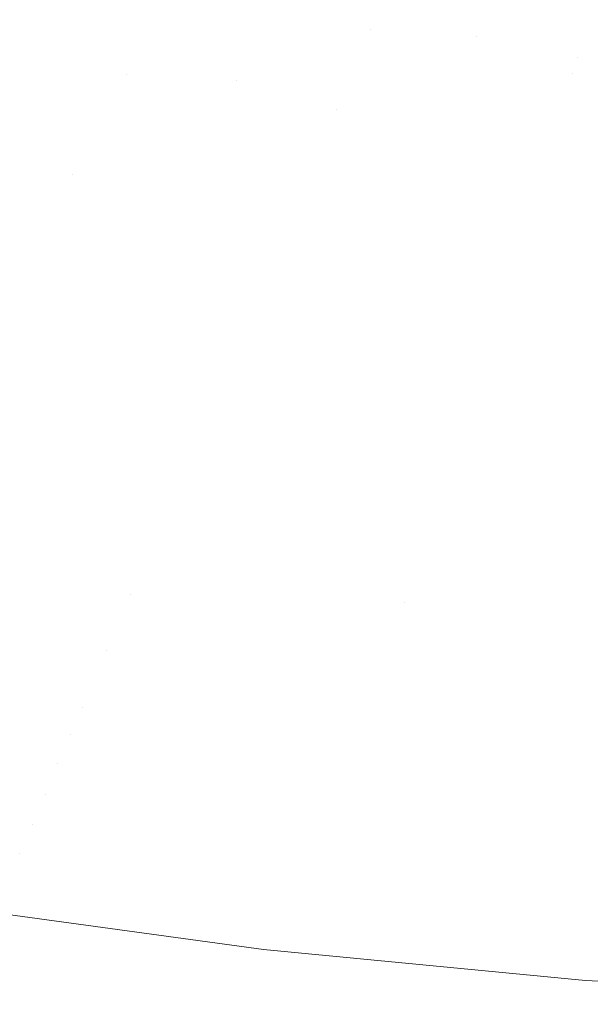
# Model space of a CAD drawing. Header units: centimetres. Extents: x -44.1 to 45.2, y 4.2 to 6.
# Tile 132 of 256: x -13.8826 to -13.8247, y 4.4002 to 4.5002. Entities that reach past the tile are written whole.
import ezdxf

# ---------------------------------------------------------------- set-up
doc = ezdxf.new("R2010")
doc.units = ezdxf.units.CM
doc.header["$LTSCALE"] = 2.54
doc.layers.add('Lucido design-1', color=7, linetype='Continuous')

# ---------------------------------------------------------------- blocks, each defined once
blk = doc.blocks.new('Gruppo-4-1')
at = {"color": 7, "linetype": 'Continuous', "lineweight": 9}
blk.add_3dface([(-43.918995, 5.900212, -2276.22217), (-43.918995, 4.300212, -2276.22217), (45.04592, 4.300212, -2276.22217), (45.04592, 5.900212, -2276.22217)], dxfattribs=at)
for points, invisible_edges in [([(-13.880103, 4.500187, -2276.97004), (-13.890192, 4.502424, -2276.97004), (-13.889539, 4.503426, -2276.968013), (-13.879501, 4.501201, -2276.968013)], 15), ([(-13.878399, 4.503058, -2276.963974), (-13.868295, 4.501024, -2276.963974), (-13.868783, 4.500115, -2276.96599), (-13.878934, 4.502157, -2276.96599)], 15), ([(-13.880739, 4.499115, -2276.972069), (-13.890882, 4.501364, -2276.972069), (-13.890192, 4.502424, -2276.97004), (-13.880103, 4.500187, -2276.97004)], 15), ([(-13.878934, 4.502157, -2276.96599), (-13.868783, 4.500115, -2276.96599), (-13.869302, 4.499148, -2276.968013), (-13.879501, 4.501201, -2276.968013)], 15), ([(-13.857628, 4.50003, -2276.961965), (-13.867836, 4.501879, -2276.961965), (-13.867406, 4.50268, -2276.959966), (-13.857239, 4.500838, -2276.959966)], 15), ([(-13.846311, 4.50065, -2276.956004), (-13.846614, 4.499939, -2276.957979), (-13.856876, 4.501595, -2276.957979), (-13.856537, 4.5023, -2276.956004)], 15), ([(-13.881411, 4.497984, -2276.974099), (-13.891611, 4.500244, -2276.974099), (-13.890882, 4.501364, -2276.972069), (-13.880739, 4.499115, -2276.972069)], 15), ([(-13.879501, 4.501201, -2276.968013), (-13.869302, 4.499148, -2276.968013), (-13.869851, 4.498124, -2276.97004), (-13.880103, 4.500187, -2276.97004)], 15), ([(-13.858484, 4.498249, -2276.96599), (-13.868783, 4.500115, -2276.96599), (-13.868295, 4.501024, -2276.963974), (-13.858043, 4.499167, -2276.963974)], 15), ([(-13.858043, 4.499167, -2276.963974), (-13.868295, 4.501024, -2276.963974), (-13.867836, 4.501879, -2276.961965), (-13.857628, 4.50003, -2276.961965)], 15), ([(-13.856876, 4.501595, -2276.957979), (-13.846614, 4.499939, -2276.957979), (-13.846938, 4.499176, -2276.959966), (-13.857239, 4.500838, -2276.959966)], 15), ([(-13.846311, 4.50065, -2276.956004), (-13.84603, 4.501311, -2276.954044), (-13.835719, 4.499848, -2276.954044), (-13.835966, 4.499182, -2276.956004)], 15), ([(-13.83549, 4.500465, -2276.952099), (-13.835719, 4.499848, -2276.954044), (-13.84603, 4.501311, -2276.954044), (-13.845769, 4.501923, -2276.952099)], 15), ([(-13.83549, 4.500465, -2276.952099), (-13.835279, 4.501035, -2276.95017), (-13.824923, 4.499767, -2276.95017), (-13.825105, 4.499193, -2276.952099)], 15), ([(-13.824756, 4.500294, -2276.948259), (-13.824923, 4.499767, -2276.95017), (-13.835279, 4.501035, -2276.95017), (-13.835084, 4.501559, -2276.948259)], 15), ([(-13.882118, 4.496791, -2276.976126), (-13.892379, 4.499065, -2276.976126), (-13.891611, 4.500244, -2276.974099), (-13.881411, 4.497984, -2276.974099)], 15), ([(-13.880103, 4.500187, -2276.97004), (-13.869851, 4.498124, -2276.97004), (-13.870433, 4.497041, -2276.972069), (-13.880739, 4.499115, -2276.972069)], 15), ([(-13.858953, 4.497273, -2276.968013), (-13.869302, 4.499148, -2276.968013), (-13.868783, 4.500115, -2276.96599), (-13.858484, 4.498249, -2276.96599)], 15), ([(-13.857628, 4.50003, -2276.961965), (-13.847285, 4.498361, -2276.961965), (-13.847655, 4.497491, -2276.963974), (-13.858043, 4.499167, -2276.963974)], 15), ([(-13.857239, 4.500838, -2276.959966), (-13.846938, 4.499176, -2276.959966), (-13.847285, 4.498361, -2276.961965), (-13.857628, 4.50003, -2276.961965)], 15), ([(-13.835966, 4.499182, -2276.956004), (-13.836232, 4.498466, -2276.957979), (-13.846614, 4.499939, -2276.957979), (-13.846311, 4.50065, -2276.956004)], 15), ([(-13.825105, 4.499193, -2276.952099), (-13.825302, 4.498572, -2276.954044), (-13.835719, 4.499848, -2276.954044), (-13.83549, 4.500465, -2276.952099)], 15), ([(-13.814337, 4.499217, -2276.948259), (-13.814477, 4.498687, -2276.95017), (-13.824923, 4.499767, -2276.95017), (-13.824756, 4.500294, -2276.948259)], 15), ([(-13.824756, 4.500294, -2276.948259), (-13.824603, 4.500777, -2276.946366), (-13.814209, 4.499703, -2276.946366), (-13.814337, 4.499217, -2276.948259)], 15), ([(-13.882863, 4.495536, -2276.978149), (-13.893187, 4.497825, -2276.978149), (-13.892379, 4.499065, -2276.976126), (-13.882118, 4.496791, -2276.976126)], 15), ([(-13.880739, 4.499115, -2276.972069), (-13.870433, 4.497041, -2276.972069), (-13.871046, 4.495898, -2276.974099), (-13.881411, 4.497984, -2276.974099)], 15), ([(-13.85945, 4.49624, -2276.97004), (-13.869851, 4.498124, -2276.97004), (-13.869302, 4.499148, -2276.968013), (-13.858953, 4.497273, -2276.968013)], 15), ([(-13.858043, 4.499167, -2276.963974), (-13.847655, 4.497491, -2276.963974), (-13.848049, 4.496565, -2276.96599), (-13.858484, 4.498249, -2276.96599)], 15), ([(-13.825988, 4.496408, -2276.959966), (-13.82625, 4.495582, -2276.961965), (-13.847285, 4.498361, -2276.961965), (-13.846938, 4.499176, -2276.959966)], 15), ([(-13.846938, 4.499176, -2276.959966), (-13.846614, 4.499939, -2276.957979), (-13.836232, 4.498466, -2276.957979)], 11), ([(-13.836232, 4.498466, -2276.957979), (-13.825988, 4.496408, -2276.959966), (-13.846938, 4.499176, -2276.959966)], 11), ([(-13.825514, 4.497902, -2276.956004), (-13.825743, 4.497181, -2276.957979), (-13.836232, 4.498466, -2276.957979), (-13.835966, 4.499182, -2276.956004)], 15), ([(-13.835966, 4.499182, -2276.956004), (-13.835719, 4.499848, -2276.954044), (-13.825302, 4.498572, -2276.954044), (-13.825514, 4.497902, -2276.956004)], 15), ([(-13.814629, 4.498111, -2276.952099), (-13.814793, 4.497486, -2276.954044), (-13.825302, 4.498572, -2276.954044), (-13.825105, 4.499193, -2276.952099)], 15), ([(-13.825105, 4.499193, -2276.952099), (-13.824923, 4.499767, -2276.95017), (-13.814477, 4.498687, -2276.95017), (-13.814629, 4.498111, -2276.952099)], 15), ([(-13.859975, 4.495147, -2276.972069), (-13.870433, 4.497041, -2276.972069), (-13.869851, 4.498124, -2276.97004), (-13.85945, 4.49624, -2276.97004)], 15), ([(-13.858484, 4.498249, -2276.96599), (-13.848049, 4.496565, -2276.96599), (-13.848468, 4.495581, -2276.968013), (-13.858953, 4.497273, -2276.968013)], 15), ([(-13.847655, 4.497491, -2276.963974), (-13.847285, 4.498361, -2276.961965), (-13.82625, 4.495582, -2276.961965), (-13.826529, 4.4947, -2276.963974)], 15), ([(-13.836232, 4.498466, -2276.957979), (-13.825743, 4.497181, -2276.957979), (-13.825988, 4.496408, -2276.959966)], 11), ([(-13.825514, 4.497902, -2276.956004), (-13.825302, 4.498572, -2276.954044), (-13.814793, 4.497486, -2276.954044), (-13.814971, 4.496812, -2276.956004)], 15), ([(-13.881411, 4.497984, -2276.974099), (-13.871046, 4.495898, -2276.974099), (-13.871693, 4.494693, -2276.976126), (-13.882118, 4.496791, -2276.976126)], 15), ([(-13.86053, 4.493993, -2276.974099), (-13.871046, 4.495898, -2276.974099), (-13.870433, 4.497041, -2276.972069), (-13.859975, 4.495147, -2276.972069)], 15), ([(-13.858953, 4.497273, -2276.968013), (-13.848468, 4.495581, -2276.968013), (-13.848911, 4.494539, -2276.97004), (-13.85945, 4.49624, -2276.97004)], 15), ([(-13.826529, 4.4947, -2276.963974), (-13.826827, 4.493761, -2276.96599), (-13.848049, 4.496565, -2276.96599), (-13.847655, 4.497491, -2276.963974)], 15), ([(-13.825988, 4.496408, -2276.959966), (-13.825743, 4.497181, -2276.957979), (-13.815161, 4.496088, -2276.957979), (-13.815366, 4.495311, -2276.959966)], 15), ([(-13.814971, 4.496812, -2276.956004), (-13.815161, 4.496088, -2276.957979), (-13.825743, 4.497181, -2276.957979), (-13.825514, 4.497902, -2276.956004)], 15), ([(-13.882118, 4.496791, -2276.976126), (-13.871693, 4.494693, -2276.976126), (-13.872373, 4.493425, -2276.978149), (-13.882863, 4.495536, -2276.978149)], 15), ([(-13.85945, 4.49624, -2276.97004), (-13.848911, 4.494539, -2276.97004), (-13.84938, 4.493437, -2276.972069), (-13.859975, 4.495147, -2276.972069)], 15), ([(-13.848468, 4.495581, -2276.968013), (-13.848049, 4.496565, -2276.96599), (-13.826827, 4.493761, -2276.96599), (-13.827143, 4.492764, -2276.968013)], 15), ([(-13.815366, 4.495311, -2276.959966), (-13.815585, 4.494479, -2276.961965), (-13.82625, 4.495582, -2276.961965), (-13.825988, 4.496408, -2276.959966)], 15), ([(-13.882863, 4.495536, -2276.978149), (-13.872373, 4.493425, -2276.978149), (-13.873088, 4.492094, -2276.980164), (-13.883645, 4.494219, -2276.980164)], 15), ([(-13.871693, 4.494693, -2276.976126), (-13.871046, 4.495898, -2276.974099), (-13.86053, 4.493993, -2276.974099)], 11), ([(-13.859975, 4.495147, -2276.972069), (-13.84938, 4.493437, -2276.972069), (-13.849875, 4.492273, -2276.974099), (-13.86053, 4.493993, -2276.974099)], 15), ([(-13.827143, 4.492764, -2276.968013), (-13.827477, 4.491707, -2276.97004), (-13.848911, 4.494539, -2276.97004), (-13.848468, 4.495581, -2276.968013)], 15), ([(-13.826529, 4.4947, -2276.963974), (-13.82625, 4.495582, -2276.961965), (-13.815585, 4.494479, -2276.961965)], 11), ([(-13.883645, 4.494219, -2276.980164), (-13.873088, 4.492094, -2276.980164), (-13.873837, 4.490698, -2276.98217), (-13.884465, 4.492837, -2276.98217)], 15), ([(-13.850397, 4.491047, -2276.976126), (-13.850946, 4.489757, -2276.978149), (-13.872373, 4.493425, -2276.978149), (-13.871693, 4.494693, -2276.976126)], 15), ([(-13.86053, 4.493993, -2276.974099), (-13.850397, 4.491047, -2276.976126), (-13.871693, 4.494693, -2276.976126)], 11), ([(-13.84938, 4.493437, -2276.972069), (-13.848911, 4.494539, -2276.97004), (-13.827477, 4.491707, -2276.97004), (-13.827832, 4.49059, -2276.972069)], 15), ([(-13.80503, 4.492683, -2276.963974), (-13.805229, 4.491735, -2276.96599), (-13.826827, 4.493761, -2276.96599), (-13.826529, 4.4947, -2276.963974)], 15), ([(-13.815585, 4.494479, -2276.961965), (-13.80503, 4.492683, -2276.963974), (-13.826529, 4.4947, -2276.963974)], 11), ([(-13.873088, 4.492094, -2276.980164), (-13.872373, 4.493425, -2276.978149), (-13.850946, 4.489757, -2276.978149), (-13.851523, 4.488402, -2276.980164)], 15), ([(-13.86053, 4.493993, -2276.974099), (-13.849875, 4.492273, -2276.974099), (-13.850397, 4.491047, -2276.976126)], 11), ([(-13.827832, 4.49059, -2276.972069), (-13.828205, 4.48941, -2276.974099), (-13.849875, 4.492273, -2276.974099), (-13.84938, 4.493437, -2276.972069)], 15), ([(-13.827143, 4.492764, -2276.968013), (-13.826827, 4.493761, -2276.96599), (-13.805229, 4.491735, -2276.96599), (-13.80544, 4.490728, -2276.968013)], 15), ([(-13.884465, 4.492837, -2276.98217), (-13.873837, 4.490698, -2276.98217), (-13.874621, 4.489237, -2276.984163), (-13.885323, 4.491391, -2276.984163)], 15), ([(-13.851523, 4.488402, -2276.980164), (-13.852127, 4.486981, -2276.98217), (-13.873837, 4.490698, -2276.98217), (-13.873088, 4.492094, -2276.980164)], 15), ([(-13.850397, 4.491047, -2276.976126), (-13.849875, 4.492273, -2276.974099), (-13.828205, 4.48941, -2276.974099), (-13.828599, 4.488167, -2276.976126)], 15), ([(-13.80544, 4.490728, -2276.968013), (-13.805665, 4.489661, -2276.97004), (-13.827477, 4.491707, -2276.97004), (-13.827143, 4.492764, -2276.968013)], 15), ([(-13.885323, 4.491391, -2276.984163), (-13.874621, 4.489237, -2276.984163), (-13.875441, 4.487709, -2276.986141), (-13.886221, 4.489879, -2276.986141)], 15), ([(-13.828599, 4.488167, -2276.976126), (-13.829014, 4.486859, -2276.978149), (-13.850946, 4.489757, -2276.978149), (-13.850397, 4.491047, -2276.976126)], 15), ([(-13.827832, 4.49059, -2276.972069), (-13.827477, 4.491707, -2276.97004), (-13.805665, 4.489661, -2276.97004), (-13.805902, 4.488533, -2276.972069)], 15), ([(-13.874621, 4.489237, -2276.984163), (-13.873837, 4.490698, -2276.98217), (-13.852127, 4.486981, -2276.98217), (-13.85276, 4.485494, -2276.984163)], 15), ([(-13.805902, 4.488533, -2276.972069), (-13.806152, 4.487342, -2276.974099), (-13.828205, 4.48941, -2276.974099), (-13.827832, 4.49059, -2276.972069)], 15), ([(-13.900007, 4.487351, -2276.991952), (-13.898905, 4.489043, -2276.990039), (-13.877188, 4.484453, -2276.990039), (-13.878116, 4.482724, -2276.991952)], 15), ([(-13.887157, 4.488301, -2276.988101), (-13.877188, 4.484453, -2276.990039), (-13.898905, 4.489043, -2276.990039)], 11), ([(-13.886221, 4.489879, -2276.986141), (-13.875441, 4.487709, -2276.986141), (-13.876297, 4.486115, -2276.988101), (-13.887157, 4.488301, -2276.988101)], 15), ([(-13.85276, 4.485494, -2276.984163), (-13.853422, 4.483939, -2276.986141), (-13.875441, 4.487709, -2276.986141), (-13.874621, 4.489237, -2276.984163)], 15), ([(-13.851523, 4.488402, -2276.980164), (-13.850946, 4.489757, -2276.978149), (-13.829014, 4.486859, -2276.978149), (-13.829449, 4.485486, -2276.980164)], 15), ([(-13.828599, 4.488167, -2276.976126), (-13.828205, 4.48941, -2276.974099), (-13.806152, 4.487342, -2276.974099), (-13.806416, 4.486086, -2276.976126)], 15), ([(-13.887157, 4.488301, -2276.988101), (-13.876297, 4.486115, -2276.988101), (-13.877188, 4.484453, -2276.990039)], 11), ([(-13.829449, 4.485486, -2276.980164), (-13.829906, 4.484046, -2276.98217), (-13.852127, 4.486981, -2276.98217), (-13.851523, 4.488402, -2276.980164)], 15), ([(-13.806416, 4.486086, -2276.976126), (-13.806694, 4.484765, -2276.978149), (-13.829014, 4.486859, -2276.978149), (-13.828599, 4.488167, -2276.976126)], 15), ([(-13.878116, 4.482724, -2276.991952), (-13.879081, 4.480927, -2276.993838), (-13.901152, 4.485592, -2276.993838), (-13.900007, 4.487351, -2276.991952)], 15), ([(-13.876297, 4.486115, -2276.988101), (-13.875441, 4.487709, -2276.986141), (-13.853422, 4.483939, -2276.986141), (-13.854112, 4.482317, -2276.988101)], 15), ([(-13.854112, 4.482317, -2276.988101), (-13.854832, 4.480626, -2276.990039), (-13.877188, 4.484453, -2276.990039), (-13.876297, 4.486115, -2276.988101)], 15), ([(-13.85276, 4.485494, -2276.984163), (-13.852127, 4.486981, -2276.98217), (-13.829906, 4.484046, -2276.98217), (-13.830384, 4.482538, -2276.984163)], 15), ([(-13.829449, 4.485486, -2276.980164), (-13.829014, 4.486859, -2276.978149), (-13.806694, 4.484765, -2276.978149), (-13.806986, 4.483378, -2276.980164)], 15), ([(-13.90234, 4.483768, -2276.995693), (-13.901152, 4.485592, -2276.993838), (-13.879081, 4.480927, -2276.993838), (-13.880081, 4.479063, -2276.995693)], 15), ([(-13.830384, 4.482538, -2276.984163), (-13.830883, 4.480962, -2276.986141), (-13.853422, 4.483939, -2276.986141), (-13.85276, 4.485494, -2276.984163)], 15), ([(-13.806986, 4.483378, -2276.980164), (-13.807292, 4.481924, -2276.98217), (-13.829906, 4.484046, -2276.98217), (-13.829449, 4.485486, -2276.980164)], 15), ([(-13.878116, 4.482724, -2276.991952), (-13.877188, 4.484453, -2276.990039), (-13.854832, 4.480626, -2276.990039), (-13.85558, 4.478866, -2276.991952)], 15), ([(-13.830384, 4.482538, -2276.984163), (-13.829906, 4.484046, -2276.98217), (-13.807292, 4.481924, -2276.98217), (-13.807612, 4.480402, -2276.984163)], 15), ([(-13.880081, 4.479063, -2276.995693), (-13.881118, 4.477131, -2276.997512), (-13.903572, 4.481877, -2276.997512), (-13.90234, 4.483768, -2276.995693)], 15), ([(-13.854112, 4.482317, -2276.988101), (-13.853422, 4.483939, -2276.986141), (-13.830883, 4.480962, -2276.986141), (-13.831404, 4.479317, -2276.988101)], 15), ([(-13.85558, 4.478866, -2276.991952), (-13.856359, 4.477037, -2276.993838), (-13.879081, 4.480927, -2276.993838), (-13.878116, 4.482724, -2276.991952)], 15), ([(-13.831404, 4.479317, -2276.988101), (-13.831948, 4.477602, -2276.990039), (-13.854832, 4.480626, -2276.990039), (-13.854112, 4.482317, -2276.988101)], 15), ([(-13.807612, 4.480402, -2276.984163), (-13.807946, 4.47881, -2276.986141), (-13.830883, 4.480962, -2276.986141), (-13.830384, 4.482538, -2276.984163)], 15), ([(-13.904846, 4.47992, -2276.999294), (-13.903572, 4.481877, -2276.997512), (-13.881118, 4.477131, -2276.997512), (-13.882191, 4.475131, -2276.999294)], 15), ([(-13.880081, 4.479063, -2276.995693), (-13.879081, 4.480927, -2276.993838), (-13.856359, 4.477037, -2276.993838), (-13.857166, 4.475139, -2276.995693)], 15), ([(-13.85558, 4.478866, -2276.991952), (-13.854832, 4.480626, -2276.990039), (-13.831948, 4.477602, -2276.990039), (-13.832513, 4.475818, -2276.991952)], 15), ([(-13.831404, 4.479317, -2276.988101), (-13.830883, 4.480962, -2276.986141), (-13.807946, 4.47881, -2276.986141), (-13.808295, 4.477149, -2276.988101)], 15), ([(-13.882191, 4.475131, -2276.999294), (-13.8833, 4.473065, -2277.001035), (-13.906162, 4.477898, -2277.001035), (-13.904846, 4.47992, -2276.999294)], 15), ([(-13.857166, 4.475139, -2276.995693), (-13.858003, 4.473173, -2276.997512), (-13.881118, 4.477131, -2276.997512), (-13.880081, 4.479063, -2276.995693)], 15), ([(-13.808295, 4.477149, -2276.988101), (-13.808659, 4.475418, -2276.990039), (-13.831948, 4.477602, -2276.990039), (-13.831404, 4.479317, -2276.988101)], 15), ([(-13.832513, 4.475818, -2276.991952), (-13.833101, 4.473964, -2276.993838), (-13.856359, 4.477037, -2276.993838), (-13.85558, 4.478866, -2276.991952)], 15), ([(-13.882191, 4.475131, -2276.999294), (-13.881118, 4.477131, -2276.997512), (-13.858003, 4.473173, -2276.997512), (-13.858868, 4.471138, -2276.999294)], 15), ([(-13.857166, 4.475139, -2276.995693), (-13.856359, 4.477037, -2276.993838), (-13.833101, 4.473964, -2276.993838), (-13.83371, 4.472041, -2276.995693)], 15), ([(-13.832513, 4.475818, -2276.991952), (-13.831948, 4.477602, -2276.990039), (-13.808659, 4.475418, -2276.990039), (-13.809038, 4.473616, -2276.991952)], 15), ([(-13.858868, 4.471138, -2276.999294), (-13.859763, 4.469036, -2277.001035), (-13.8833, 4.473065, -2277.001035), (-13.882191, 4.475131, -2276.999294)], 15), ([(-13.83371, 4.472041, -2276.995693), (-13.834342, 4.470047, -2276.997512), (-13.858003, 4.473173, -2276.997512), (-13.857166, 4.475139, -2276.995693)], 15), ([(-13.809038, 4.473616, -2276.991952), (-13.809432, 4.471744, -2276.993838), (-13.833101, 4.473964, -2276.993838), (-13.832513, 4.475818, -2276.991952)], 15), ([(-13.884444, 4.470934, -2277.00273), (-13.8833, 4.473065, -2277.001035), (-13.859763, 4.469036, -2277.001035), (-13.860686, 4.466866, -2277.00273)], 15), ([(-13.858868, 4.471138, -2276.999294), (-13.858003, 4.473173, -2276.997512), (-13.834342, 4.470047, -2276.997512), (-13.834996, 4.467984, -2276.999294)], 15), ([(-13.83371, 4.472041, -2276.995693), (-13.833101, 4.473964, -2276.993838), (-13.809432, 4.471744, -2276.993838), (-13.80984, 4.469801, -2276.995693)], 15), ([(-13.80984, 4.469801, -2276.995693), (-13.810264, 4.467788, -2276.997512), (-13.834342, 4.470047, -2276.997512), (-13.83371, 4.472041, -2276.995693)], 15), ([(-13.834996, 4.467984, -2276.999294), (-13.835671, 4.465853, -2277.001035), (-13.859763, 4.469036, -2277.001035), (-13.858868, 4.471138, -2276.999294)], 15), ([(-13.860686, 4.466866, -2277.00273), (-13.861638, 4.46463, -2277.004376), (-13.885623, 4.468737, -2277.004376), (-13.884444, 4.470934, -2277.00273)], 15), ([(-13.834996, 4.467984, -2276.999294), (-13.834342, 4.470047, -2276.997512), (-13.810264, 4.467788, -2276.997512), (-13.810701, 4.465705, -2276.999294)], 15), ([(-13.860686, 4.466866, -2277.00273), (-13.859763, 4.469036, -2277.001035), (-13.835671, 4.465853, -2277.001035), (-13.836369, 4.463653, -2277.00273)], 15), ([(-13.886836, 4.466476, -2277.005971), (-13.885623, 4.468737, -2277.004376), (-13.861638, 4.46463, -2277.004376), (-13.862617, 4.46233, -2277.005971)], 15), ([(-13.810701, 4.465705, -2276.999294), (-13.811154, 4.463553, -2277.001035), (-13.835671, 4.465853, -2277.001035), (-13.834996, 4.467984, -2276.999294)], 15), ([(-13.862617, 4.46233, -2277.005971), (-13.863623, 4.459966, -2277.007509), (-13.888083, 4.464153, -2277.007509), (-13.886836, 4.466476, -2277.005971)], 15), ([(-13.836369, 4.463653, -2277.00273), (-13.837087, 4.461387, -2277.004376), (-13.861638, 4.46463, -2277.004376), (-13.860686, 4.466866, -2277.00273)], 15), ([(-13.836369, 4.463653, -2277.00273), (-13.835671, 4.465853, -2277.001035), (-13.811154, 4.463553, -2277.001035), (-13.811621, 4.461332, -2277.00273)], 15), ([(-13.888083, 4.464153, -2277.007509), (-13.863623, 4.459966, -2277.007509), (-13.864655, 4.45754, -2277.008989), (-13.889362, 4.46177, -2277.008989)], 15), ([(-13.837826, 4.459055, -2277.005971), (-13.862617, 4.46233, -2277.005971), (-13.861638, 4.46463, -2277.004376), (-13.837087, 4.461387, -2277.004376)], 15), ([(-13.811621, 4.461332, -2277.00273), (-13.812102, 4.459043, -2277.004376), (-13.837087, 4.461387, -2277.004376), (-13.836369, 4.463653, -2277.00273)], 15), ([(-13.838586, 4.456658, -2277.007509), (-13.863623, 4.459966, -2277.007509), (-13.862617, 4.46233, -2277.005971), (-13.837826, 4.459055, -2277.005971)], 15), ([(-13.889362, 4.46177, -2277.008989), (-13.864655, 4.45754, -2277.008989), (-13.865713, 4.455054, -2277.010405), (-13.890673, 4.459327, -2277.010405)], 15), ([(-13.837087, 4.461387, -2277.004376), (-13.812102, 4.459043, -2277.004376), (-13.812597, 4.456688, -2277.005971), (-13.837826, 4.459055, -2277.005971)], 15), ([(-13.890673, 4.459327, -2277.010405), (-13.865713, 4.455054, -2277.010405), (-13.866795, 4.45251, -2277.011756), (-13.892014, 4.456828, -2277.011756)], 15), ([(-13.839365, 4.454199, -2277.008989), (-13.864655, 4.45754, -2277.008989), (-13.863623, 4.459966, -2277.007509), (-13.838586, 4.456658, -2277.007509)], 15), ([(-13.837826, 4.459055, -2277.005971), (-13.812597, 4.456688, -2277.005971), (-13.813106, 4.454268, -2277.007509), (-13.838586, 4.456658, -2277.007509)], 15), ([(-13.840164, 4.451678, -2277.010405), (-13.865713, 4.455054, -2277.010405), (-13.864655, 4.45754, -2277.008989), (-13.839365, 4.454199, -2277.008989)], 15), ([(-13.892014, 4.456828, -2277.011756), (-13.866795, 4.45251, -2277.011756), (-13.867901, 4.44991, -2277.013037), (-13.893385, 4.454273, -2277.013037)], 15), ([(-13.838586, 4.456658, -2277.007509), (-13.813106, 4.454268, -2277.007509), (-13.813628, 4.451784, -2277.008989), (-13.839365, 4.454199, -2277.008989)], 15), ([(-13.840981, 4.449099, -2277.011756), (-13.866795, 4.45251, -2277.011756), (-13.865713, 4.455054, -2277.010405), (-13.840164, 4.451678, -2277.010405)], 15), ([(-13.893385, 4.454273, -2277.013037), (-13.867901, 4.44991, -2277.013037), (-13.86903, 4.447258, -2277.014245), (-13.894784, 4.451667, -2277.014245)], 15), ([(-13.839365, 4.454199, -2277.008989), (-13.813628, 4.451784, -2277.008989), (-13.814163, 4.449239, -2277.010405), (-13.840164, 4.451678, -2277.010405)], 15), ([(-13.841816, 4.446464, -2277.013037), (-13.867901, 4.44991, -2277.013037), (-13.866795, 4.45251, -2277.011756), (-13.840981, 4.449099, -2277.011756)], 15), ([(-13.894784, 4.451667, -2277.014245), (-13.86903, 4.447258, -2277.014245), (-13.87018, 4.444555, -2277.015378), (-13.896209, 4.449011, -2277.015378)], 15), ([(-13.840164, 4.451678, -2277.010405), (-13.814163, 4.449239, -2277.010405), (-13.814711, 4.446635, -2277.011756), (-13.840981, 4.449099, -2277.011756)], 15), ([(-13.896209, 4.449011, -2277.015378), (-13.87018, 4.444555, -2277.015378), (-13.87135, 4.441804, -2277.016431), (-13.897659, 4.446309, -2277.016431)], 15), ([(-13.842669, 4.443775, -2277.014245), (-13.86903, 4.447258, -2277.014245), (-13.867901, 4.44991, -2277.013037), (-13.841816, 4.446464, -2277.013037)], 15), ([(-13.840981, 4.449099, -2277.011756), (-13.814711, 4.446635, -2277.011756), (-13.815271, 4.443974, -2277.013037), (-13.841816, 4.446464, -2277.013037)], 15), ([(-13.843537, 4.441035, -2277.015378), (-13.87018, 4.444555, -2277.015378), (-13.86903, 4.447258, -2277.014245), (-13.842669, 4.443775, -2277.014245)], 15), ([(-13.990551, 4.44376, -2277.021731), (-13.98811, 4.446493, -2277.021392), (-13.879985, 4.421511, -2277.021392), (-13.881262, 4.418509, -2277.021731)], 15), ([(-13.934054, 4.435065, -2277.020957), (-13.879985, 4.421511, -2277.021392), (-13.98811, 4.446493, -2277.021392)], 11), ([(-13.873746, 4.436174, -2277.018292), (-13.874968, 4.433301, -2277.019093), (-13.92854, 4.443533, -2277.019093), (-13.926741, 4.446296, -2277.018292)], 15), ([(-13.899133, 4.443563, -2277.017404), (-13.873746, 4.436174, -2277.018292), (-13.926741, 4.446296, -2277.018292)], 11), ([(-13.897659, 4.446309, -2277.016431), (-13.87135, 4.441804, -2277.016431), (-13.872539, 4.439009, -2277.017404), (-13.899133, 4.443563, -2277.017404)], 15), ([(-13.841816, 4.446464, -2277.013037), (-13.815271, 4.443974, -2277.013037), (-13.815841, 4.441258, -2277.014245), (-13.842669, 4.443775, -2277.014245)], 15), ([(-13.87135, 4.441804, -2277.016431), (-13.87018, 4.444555, -2277.015378), (-13.843537, 4.441035, -2277.015378)], 11), ([(-13.881262, 4.418509, -2277.021731), (-13.882545, 4.415495, -2277.021975), (-13.993004, 4.441015, -2277.021975), (-13.990551, 4.44376, -2277.021731)], 15), ([(-13.92854, 4.443533, -2277.019093), (-13.874968, 4.433301, -2277.019093), (-13.876205, 4.430394, -2277.019806), (-13.93036, 4.440737, -2277.019806)], 15), ([(-13.899133, 4.443563, -2277.017404), (-13.872539, 4.439009, -2277.017404), (-13.873746, 4.436174, -2277.018292)], 11), ([(-13.842669, 4.443775, -2277.014245), (-13.815841, 4.441258, -2277.014245), (-13.816423, 4.438491, -2277.015378), (-13.843537, 4.441035, -2277.015378)], 15), ([(-13.995464, 4.438263, -2277.022121), (-13.993004, 4.441015, -2277.021975), (-13.882545, 4.415495, -2277.021975), (-13.883832, 4.412471, -2277.022121)], 15), ([(-13.817015, 4.435675, -2277.016431), (-13.817617, 4.432814, -2277.017404), (-13.872539, 4.439009, -2277.017404), (-13.87135, 4.441804, -2277.016431)], 15), ([(-13.843537, 4.441035, -2277.015378), (-13.817015, 4.435675, -2277.016431), (-13.87135, 4.441804, -2277.016431)], 11), ([(-13.843537, 4.441035, -2277.015378), (-13.816423, 4.438491, -2277.015378), (-13.817015, 4.435675, -2277.016431)], 11), ([(-13.877463, 4.427572, -2277.020375), (-13.932199, 4.437914, -2277.020427), (-13.93036, 4.440737, -2277.019806)], 11), ([(-13.93036, 4.440737, -2277.019806), (-13.876205, 4.430394, -2277.019806), (-13.877463, 4.427572, -2277.020375)], 11), ([(-13.873746, 4.436174, -2277.018292), (-13.872539, 4.439009, -2277.017404), (-13.817617, 4.432814, -2277.017404), (-13.818227, 4.429912, -2277.018292)], 15), ([(-13.932199, 4.437914, -2277.020427), (-13.877463, 4.427572, -2277.020375), (-13.878695, 4.424666, -2277.020911), (-13.934054, 4.435065, -2277.020957)], 15), ([(-13.818227, 4.429912, -2277.018292), (-13.818845, 4.42697, -2277.019093), (-13.874968, 4.433301, -2277.019093), (-13.873746, 4.436174, -2277.018292)], 15), ([(-13.934054, 4.435065, -2277.020957), (-13.878695, 4.424666, -2277.020911), (-13.879985, 4.421511, -2277.021392)], 11), ([(-13.819471, 4.423995, -2277.019806), (-13.876205, 4.430394, -2277.019806), (-13.874968, 4.433301, -2277.019093), (-13.818845, 4.42697, -2277.019093)], 15), ([(-13.820103, 4.420989, -2277.020427), (-13.877463, 4.427572, -2277.020375), (-13.876205, 4.430394, -2277.019806)], 11), ([(-13.876205, 4.430394, -2277.019806), (-13.819471, 4.423995, -2277.019806), (-13.820103, 4.420989, -2277.020427)], 11), ([(-13.878695, 4.424666, -2277.020911), (-13.877463, 4.427572, -2277.020375), (-13.820103, 4.420989, -2277.020427)], 11), ([(-13.761397, 4.415739, -2277.020934), (-13.761397, 4.413265, -2277.021314), (-13.879985, 4.421511, -2277.021392), (-13.878695, 4.424666, -2277.020911)], 14), ([(-13.820103, 4.420989, -2277.020427), (-13.761397, 4.415739, -2277.020934), (-13.878695, 4.424666, -2277.020911)], 11), ([(-13.881262, 4.418509, -2277.021731), (-13.879985, 4.421511, -2277.021392), (-13.761397, 4.413265, -2277.021314), (-13.761397, 4.408928, -2277.021789)], 11), ([(-13.761397, 4.404574, -2277.022075), (-13.882545, 4.415495, -2277.021975), (-13.881262, 4.418509, -2277.021731)], 11), ([(-13.881262, 4.418509, -2277.021731), (-13.761397, 4.408928, -2277.021789), (-13.761397, 4.404574, -2277.022075)], 9), ([(-13.761397, 4.403336, -2277.022102), (-13.883832, 4.412471, -2277.022121), (-13.882545, 4.415495, -2277.021975)], 11), ([(-13.882545, 4.415495, -2277.021975), (-13.761397, 4.404574, -2277.022075), (-13.761397, 4.403336, -2277.022102)], 9), ([(-13.857844, 4.405787, -2277.02217), (-13.88511, 4.409519, -2277.02217), (-13.883832, 4.412471, -2277.022121)], 10), ([(-13.883832, 4.412471, -2277.022121), (-13.761397, 4.403336, -2277.022102), (-13.791763, 4.40076, -2277.02217), (-13.825165, 4.402636, -2277.02217)], 11), ([(-13.825165, 4.402636, -2277.02217), (-13.857844, 4.405787, -2277.02217), (-13.883832, 4.412471, -2277.022121)], 10), ([(-13.88511, 4.409519, -2277.02217), (-13.857844, 4.405787, -2277.02217), (-43.918995, 4.300212, -2277.02217)], 10), ([(-13.857844, 4.405787, -2277.02217), (-13.825165, 4.402636, -2277.02217), (-43.918995, 4.300212, -2277.02217)], 10), ([(-43.918995, 4.300212, -2277.02217), (-13.825165, 4.402636, -2277.02217), (-13.791763, 4.40076, -2277.02217)], 9), ([(-43.918995, 4.300212, -2277.02217), (-13.791763, 4.40076, -2277.02217), (-13.761397, 4.400212, -2277.02217)], 9)]:
    blk.add_3dface(points, dxfattribs=dict(at, invisible_edges=invisible_edges))
blk = doc.blocks.new('Gruppo-5-1')
at = {"color": 7}
blk.add_blockref('Gruppo-4-1', (0, 0), dxfattribs=at)

msp = doc.modelspace()

# ---------------------------------------------------------------- block references
at = {"layer": 'Lucido design-1', "color": 7}
msp.add_blockref('Gruppo-5-1', (0, 0), dxfattribs=at)

doc.saveas('drawing.dxf')
